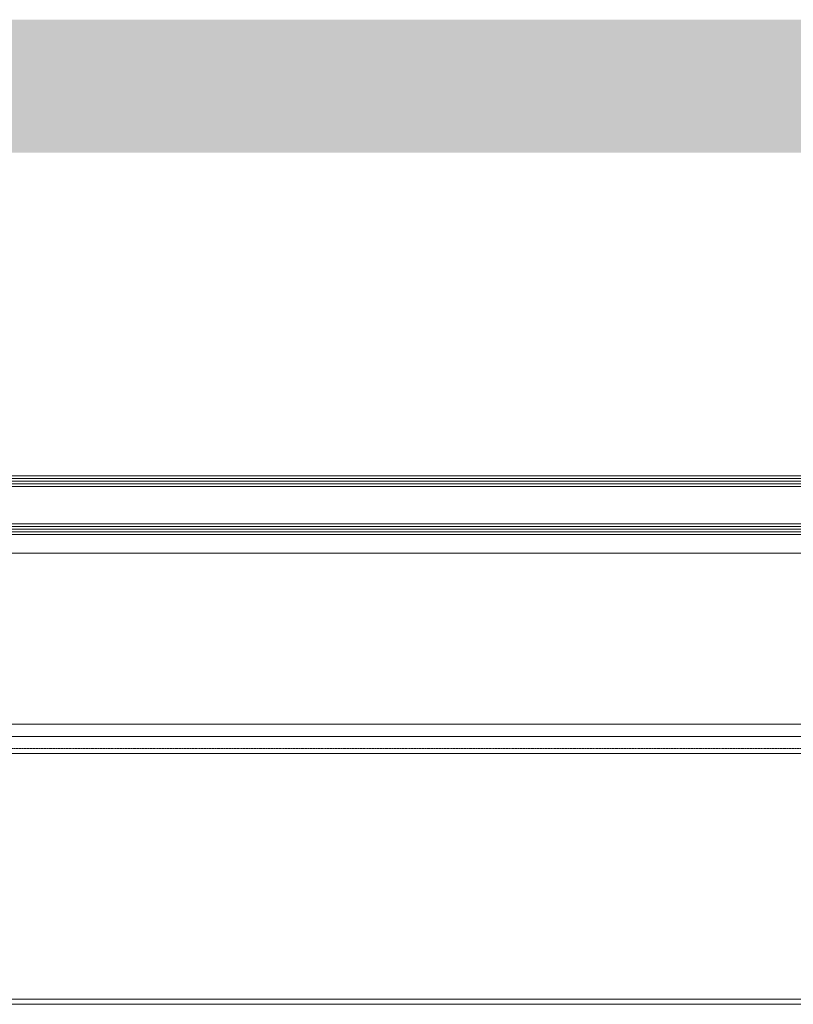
# Model space of a CAD drawing. Header units: millimetres. Extents: x -226731 to 126254, y -16359 to 60195.
# Tile 186 of 256: x -153459 to -153168, y 20779 to 21150. Entities that reach past the tile are written whole.
import ezdxf

# ---------------------------------------------------------------- set-up
doc = ezdxf.new("R2010")
doc.units = ezdxf.units.MM
doc.header["$LTSCALE"] = 0.1
doc.header["$MEASUREMENT"] = 0
doc.linetypes.add('HIDDEN', pattern=[0.375, 0.25, -0.125])
doc.layers.add('3_Hatch', color=8, linetype='Continuous', lineweight=0)
doc.layers.add('GUARD RAIL', color=80, linetype='Continuous')

# ---------------------------------------------------------------- blocks, each defined once
blk = doc.blocks.new('*U426')
at = {"layer": '3_Hatch', "color": 8}
for p, q in [((29.99, 199.78), (1150, 199.78)), ((28.4, 105.47), (1150, 105.47)), ((30.03, 98.97), (1150, 98.97)), ((29.51, 94.41), (1150, 94.41)), ((29.56, 30.01), (1150, 30.01)), ((1150, 23, 0), (7.48, 23)), ((1150, 22, 0), (7.48, 22)), ((1150, 21, 0), (7.48, 21)), ((1150, 20, 0), (7.48, 20)), ((1150, 19, 0), (7.48, 19)), ((1150, 5, 0), (7.48, 5)), ((1150, 4, 0), (7.48, 4)), ((1150, 3, 0), (7.48, 3)), ((1150, 2, 0), (7.48, 2)), ((1150, 1, 0), (7.48, 1))]:
    blk.add_line(p, q, dxfattribs=at)
at = {"layer": '3_Hatch', "color": 8, "linetype": 'HIDDEN', "ltscale": 5}
blk.add_line((29.99, 197.78), (1150, 197.78), dxfattribs=at)
at = {"layer": '3_Hatch', "color": 8, "linetype": 'HIDDEN'}
blk.add_line((30.03, 103.48), (1150, 103.48), dxfattribs=at)

msp = doc.modelspace()

# ---------------------------------------------------------------- linework, layer by layer
at = {"layer": 'GUARD RAIL', "color": 8, "linetype": 'Continuous', "const_width": 50}
msp.add_lwpolyline([(-164851.16, 21124.62), (-152367.94, 21124.63)], dxfattribs=at)

# ---------------------------------------------------------------- block references
at = {"layer": '3_Hatch', "color": 8, "rotation": 179.9999999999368}
msp.add_blockref('*U426', (-152871.95, 20978.95), dxfattribs=at)

doc.saveas('drawing.dxf')
